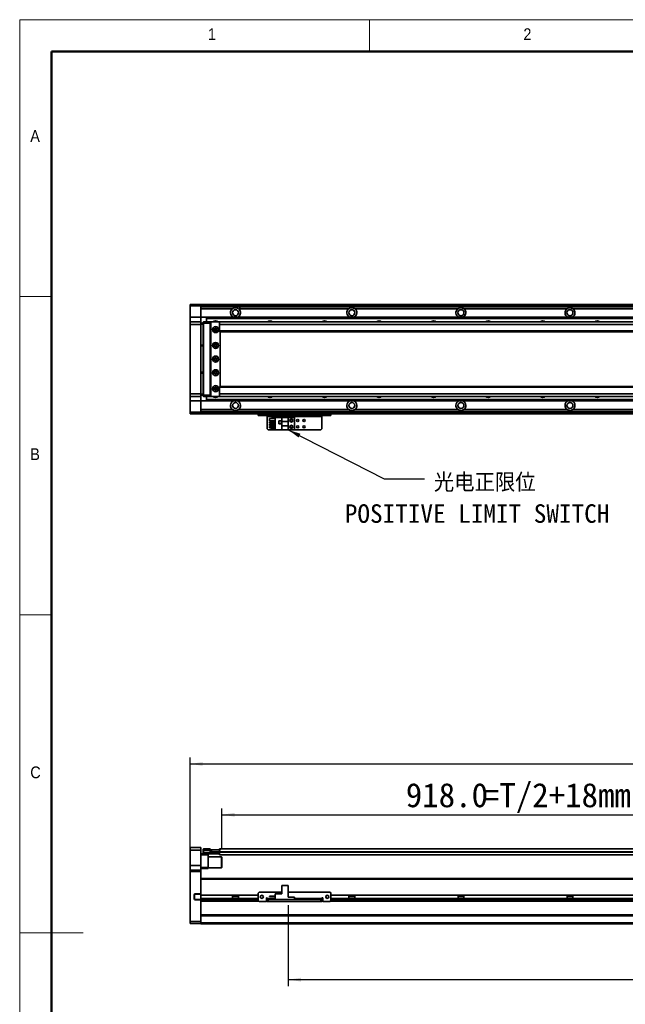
# Model space of a CAD drawing. Header units: millimetres. Extents: x 35 to 2905, y 35 to 2044.
# Tile 2 of 7: x 35 to 701, y 961 to 2044. Entities that reach past the tile are written whole.
import ezdxf

# ---------------------------------------------------------------- set-up
doc = ezdxf.new("R2010")
doc.units = ezdxf.units.MM
doc.header["$LTSCALE"] = 7
doc.layers.add('黑色实线', color=7, linetype='Continuous')
doc.styles.add('SLDTEXTSTYLE1', font='Gothic.ttf', dxfattribs={"width": 0.913})
doc.styles.add('SLDTEXTSTYLE8', font='txt')
doc.styles.add('SLDTEXTSTYLE9', font='txt', dxfattribs={"bigfont": 'bigfont'})
doc.dimstyles.new('SLDDIMSTYLE2', dxfattribs={"dimtxt": 0.18, "dimasz": 14, "dimexe": 0, "dimexo": 0.0625, "dimgap": 0, "dimtad": 0, "dimtih": 1, "dimtoh": 1, "dimdec": 0, "dimrnd": 1e-09, "dimzin": 0, "dimdsep": 46, "dimtxsty": 'Standard', "dimsah": 1, "dimcen": 0.09, "dimadec": 0, "dimazin": 0, "dimtfac": 14, "dimtdec": 0, "dimtofl": 0, "dimtmove": 0, "dimatfit": 3, "dimfxl": 0, "dimfrac": 2, "dimtolj": 1, "dimtzin": 0, "dimarcsym": 0})
doc.dimstyles.new('SLDDIMSTYLE6', dxfattribs={"dimtxt": 26.6, "dimasz": 14, "dimexe": 0, "dimexo": 0.0625, "dimgap": 6.65, "dimtad": 2, "dimdec": 1, "dimrnd": 1e-09, "dimzin": 4, "dimdsep": 46, "dimtxsty": 'SLDTEXTSTYLE8', "dimsah": 1, "dimcen": 0.09, "dimadec": 0, "dimazin": 1, "dimtfac": 1, "dimtdec": 1, "dimtofl": 0, "dimtmove": 0, "dimatfit": 3, "dimfxl": 0, "dimfrac": 2, "dimtolj": 1, "dimtzin": 12, "dimarcsym": 0})

# ---------------------------------------------------------------- blocks, each defined once
blk = doc.blocks.new('SW_NOTE_7')
at = {"layer": '黑色实线', "color": 0, "attachment_point": 2}
for s, insert, char_height, style in [('光电正限位', (66.1, 6.1), 20.37, 'SLDTEXTSTYLE9'), ('POSITIVE LIMIT SWITCH', (57.7, -28), 20.373, 'SLDTEXTSTYLE8')]:
    blk.add_mtext(s, dxfattribs=dict(at, insert=insert, char_height=char_height, style=style))
blk = doc.blocks.new('_D_13')
at = {"layer": '黑色实线'}
for p, q in [((222.4, 1115.8), (222.4, 1232.3)), ((222.4, 1225.3), (2258.4, 1225.3)), ((2258.4, 1115.8), (2258.4, 1232.3))]:
    blk.add_line(p, q, dxfattribs=at)
for points in [[(222.4, 1225.3), (236.4, 1223.2), (236.4, 1227.4)], [(2258.4, 1225.3), (2244.4, 1227.4), (2244.4, 1223.2)]]:
    blk.add_solid(points, dxfattribs=at)
at = {"layer": '黑色实线', "insert": (1186.1, 1260.2), "char_height": 26.6, "attachment_point": 1, "style": 'SLDTEXTSTYLE8'}
blk.add_mtext('2036.0', dxfattribs=at)
blk = doc.blocks.new('_D_14')
at = {"layer": '黑色实线'}
for p, q in [((257.4, 1131.5), (257.4, 1176.4)), ((1175.4, 1138.3), (1175.4, 1176.4)), ((257.4, 1169.4), (1175.4, 1169.4))]:
    blk.add_line(p, q, dxfattribs=at)
for points in [[(257.4, 1169.4), (271.4, 1167.3), (271.4, 1171.5)], [(1175.4, 1169.4), (1161.4, 1171.5), (1161.4, 1167.3)]]:
    blk.add_solid(points, dxfattribs=at)
at = {"layer": '黑色实线', "char_height": 26.6, "attachment_point": 1, "style": 'SLDTEXTSTYLE8'}
for s, insert in [('918.0', (459.8, 1204.3)), ('=T/2+18mm', (544.6, 1204.3))]:
    blk.add_mtext(s, dxfattribs=dict(at, insert=insert))
blk = doc.blocks.new('_D_17')
at = {"layer": '黑色实线'}
for p, q in [((1230.4, 1077.6), (1230.4, 981)), ((330.4, 1069.8), (330.4, 981)), ((330.4, 988), (1230.4, 988))]:
    blk.add_line(p, q, dxfattribs=at)
for points in [[(330.4, 988), (344.4, 985.9), (344.4, 990.1)], [(1230.4, 988), (1216.4, 990.1), (1216.4, 985.9)]]:
    blk.add_solid(points, dxfattribs=at)
at = {"layer": '黑色实线', "insert": (715.2, 1022.9), "char_height": 26.6, "attachment_point": 1, "style": 'SLDTEXTSTYLE8'}
blk.add_mtext('900.0', dxfattribs=at)

msp = doc.modelspace()

# ---------------------------------------------------------------- linework, layer by layer
at = {"color": 7, "linetype": 'Continuous', "lineweight": 18}
for p, q in [((2905, 2044), (35, 2044)), ((35, 2044), (35, 35)), ((420, 2009), (420, 2044)), ((70, 2009), (2870, 2009)), ((70, 2009), (70, 70)), ((70, 1739.5), (35, 1739.5)), ((35, 1389.5), (70, 1389.5)), ((35, 1039.5), (105, 1039.5))]:
    msp.add_line(p, q, dxfattribs=at)
at = {"color": 7, "linetype": 'Continuous', "lineweight": 50}
for p, q in [((2870, 2009), (70, 2009)), ((70, 2009), (70, 70))]:
    msp.add_line(p, q, dxfattribs=at)
at = {"color": 7, "linetype": 'Continuous', "lineweight": 35}
for p, q in [((222.4389598, 1730.3141678), (222.73895, 1730.6141692)), ((222.4389598, 1729.1141698), (222.4389598, 1730.3141678)), ((222.4389598, 1729.1141698), (222.73895, 1729.1141698)), ((222.4389598, 1716.6141669), (222.4389598, 1729.1141698)), ((222.73895, 1730.6141692), (222.73895, 1729.1141698)), ((222.73895, 1730.6141692), (234.1389493, 1730.6141692)), ((234.1389493, 1729.1141698), (222.73895, 1729.1141698)), ((222.73895, 1729.1141698), (222.73895, 1716.6141669)), ((234.1389493, 1729.1141698), (234.1389493, 1730.6141692)), ((234.1389493, 1730.6141692), (234.4389544, 1730.3141678)), ((234.1389493, 1729.1141698), (234.4389544, 1729.1141698)), ((234.1389493, 1716.6141669), (234.1389493, 1729.1141698)), ((1200.9389982, 1730.6141692), (234.4389544, 1730.6141692)), ((234.4389544, 1730.6141692), (234.4389544, 1730.3141678)), ((234.4389544, 1730.3141678), (234.4389544, 1729.1141698)), ((1200.9389982, 1730.1141681), (234.4389544, 1730.1141681)), ((234.4389544, 1729.1141698), (234.4389544, 1716.6141669)), ((1200.9389982, 1728.1090306), (234.4389544, 1728.1090306)), ((269.2693756, 1726.1090303), (234.4389544, 1726.1090303)), ((397.2693668, 1726.1090303), (277.0683453, 1726.1090303)), ((277.0683453, 1724.5838108), (277.0683453, 1726.1090303)), ((290.4389486, 1730.4141695), (1200.9389982, 1730.4141695)), ((290.4389486, 1730.4141695), (290.4389486, 1730.2141698)), ((290.4389486, 1730.2141698), (1200.9389982, 1730.2141698)), ((290.4389486, 1730.1141681), (290.4389486, 1730.2141698)), ((517.2693715, 1726.1090303), (403.6085293, 1726.1090303)), ((637.2693763, 1726.1090303), (523.6085043, 1726.1090303)), ((757.2693811, 1726.1090303), (643.6085091, 1726.1090303)), ((222.4389598, 1716.6141669), (222.73895, 1716.6141669)), ((222.4389598, 1711.3141666), (222.4389598, 1716.6141669)), ((222.73895, 1711.6141679), (222.4389598, 1711.3141666)), ((222.73895, 1716.6141669), (222.73895, 1711.6141679)), ((234.1389493, 1716.6141669), (222.73895, 1716.6141669)), ((222.73895, 1711.6141679), (222.73895, 1708.6141693)), ((222.73895, 1711.6141679), (234.1389493, 1711.6141679)), ((234.1389493, 1711.6141679), (234.1389493, 1716.6141669)), ((234.1389493, 1716.6141669), (234.4389544, 1716.6141669)), ((234.1389493, 1708.6141693), (234.1389493, 1711.6141679)), ((234.1389493, 1711.6141679), (234.4389544, 1711.3141666)), ((234.4389544, 1716.6141669), (234.4389544, 1711.3141666)), ((240.4389665, 1716.6090297), (234.4389544, 1716.6090297)), ((236.938952, 1711.3141666), (237.2389422, 1711.6141679)), ((237.2389422, 1711.6141679), (237.2389422, 1710.1141686)), ((237.2389422, 1711.6141679), (244.4389448, 1711.6141679)), ((240.4389665, 1716.6090297), (1175.4389391, 1716.6090297)), ((240.4389665, 1716.6090297), (240.4389665, 1716.3160095)), ((240.4389665, 1716.3160095), (1175.4389391, 1716.3160095)), ((240.4389665, 1716.3160095), (240.4389665, 1715.4171491)), ((240.4389665, 1715.4171491), (240.4389665, 1715.124129)), ((240.4389665, 1715.4171491), (1175.4389391, 1715.4171491)), ((240.4389665, 1715.124129), (240.4389665, 1711.6141679)), ((240.4389665, 1715.124129), (1175.4389391, 1715.124129)), ((244.4389448, 1711.6141679), (244.4389448, 1710.1141686)), ((244.4389448, 1711.6141679), (245.9389553, 1711.6141679)), ((245.9389553, 1711.6141679), (245.4389618, 1711.1141669)), ((254.9389587, 1711.6141679), (245.9389553, 1711.6141679)), ((255.4389522, 1711.1141669), (254.9389587, 1711.6141679)), ((2225.9388552, 1711.6141679), (254.9389587, 1711.6141679)), ((222.4389598, 1708.6141693), (222.4389598, 1711.3141666)), ((222.4389598, 1632.614168), (222.4389598, 1708.6141693)), ((222.73895, 1708.6141693), (222.4389598, 1708.6141693)), ((222.73895, 1708.6141693), (222.73895, 1632.614168)), ((234.1389493, 1708.6141693), (222.73895, 1708.6141693)), ((234.1389493, 1632.614168), (234.1389493, 1708.6141693)), ((234.1389493, 1708.6141693), (234.4389544, 1708.6141693)), ((234.4389544, 1711.3141666), (234.4389544, 1708.6141693)), ((234.4389544, 1710.1141686), (236.938952, 1710.1141686)), ((236.938952, 1709.1141666), (234.4389544, 1709.1141666)), ((234.4389544, 1708.6141693), (234.4389544, 1632.614168)), ((236.938952, 1710.1141686), (236.938952, 1711.3141666)), ((236.938952, 1631.1141687), (236.938952, 1710.1141686)), ((236.938952, 1710.1141686), (237.2389422, 1710.1141686)), ((244.4389448, 1710.1141686), (237.2389422, 1710.1141686)), ((237.2389422, 1710.1141686), (237.2389422, 1631.1141687)), ((245.6389651, 1711.3141666), (244.4389448, 1711.3141666)), ((244.4389448, 1710.1141686), (244.4389448, 1631.1141687)), ((244.9389682, 1709.6141676), (244.9389682, 1631.6141697)), ((245.4389618, 1709.6141676), (244.9389682, 1709.6141676)), ((245.4389618, 1711.1141669), (245.4389618, 1630.1141667)), ((251.5845881, 1703.6141685), (249.2932961, 1703.6141685)), ((254.9389587, 1710.9758431), (254.9389587, 1708.6141656)), ((2225.9388552, 1708.6141656), (254.9389587, 1708.6141656)), ((254.9389587, 1708.6141656), (254.9389587, 1701.6141644)), ((2225.9388552, 1701.6141644), (254.9389587, 1701.6141644)), ((254.9389587, 1701.6141644), (254.9389587, 1700.6141642)), ((254.9389587, 1700.6141642), (2225.9388552, 1700.6141642)), ((255.4389522, 1710.9758431), (255.4389522, 1711.1141669)), ((255.4389522, 1640.6141693), (255.4389522, 1700.6141642)), ((234.4389544, 1686.1141684), (236.938952, 1686.1141684)), ((236.938952, 1685.1141682), (234.4389544, 1685.1141682)), ((234.4389544, 1656.1141672), (236.938952, 1656.1141672)), ((236.938952, 1655.1141689), (234.4389544, 1655.1141689)), ((249.2932961, 1637.614167), (251.5845881, 1637.614167)), ((2225.9388552, 1640.6141693), (254.9389587, 1640.6141693)), ((254.9389587, 1640.6141693), (254.9389587, 1639.614171)), ((2225.9388552, 1639.614171), (254.9389587, 1639.614171)), ((254.9389587, 1639.614171), (254.9389587, 1632.6141717)), ((222.73895, 1632.614168), (222.4389598, 1632.614168)), ((222.4389598, 1629.914167), (222.4389598, 1632.614168)), ((222.73895, 1629.6141694), (222.4389598, 1629.914167)), ((222.4389598, 1624.6141667), (222.4389598, 1629.914167)), ((222.73895, 1632.614168), (234.1389493, 1632.614168)), ((222.73895, 1632.614168), (222.73895, 1629.6141694)), ((234.1389493, 1629.6141694), (222.73895, 1629.6141694)), ((222.73895, 1629.6141694), (222.73895, 1624.6141667)), ((234.1389493, 1632.614168), (234.4389544, 1632.614168)), ((234.1389493, 1629.6141694), (234.1389493, 1632.614168)), ((234.1389493, 1629.6141694), (234.4389544, 1629.914167)), ((234.1389493, 1624.6141667), (234.1389493, 1629.6141694)), ((234.4389544, 1632.614168), (234.4389544, 1629.914167)), ((234.4389544, 1632.114167), (236.938952, 1632.114167)), ((236.938952, 1631.1141687), (234.4389544, 1631.1141687)), ((234.4389544, 1629.914167), (234.4389544, 1624.6141667)), ((236.938952, 1631.1141687), (237.2389422, 1631.1141687)), ((236.938952, 1629.914167), (236.938952, 1631.1141687)), ((236.938952, 1629.914167), (237.2389422, 1629.6141694)), ((237.2389422, 1631.1141687), (244.4389448, 1631.1141687)), ((237.2389422, 1631.1141687), (237.2389422, 1629.6141694)), ((244.4389448, 1629.6141694), (237.2389422, 1629.6141694)), ((240.4389665, 1629.6141694), (240.4389665, 1626.1042046)), ((240.4389665, 1626.1042046), (1175.4389391, 1626.1042046)), ((240.4389665, 1626.1042046), (240.4389665, 1625.8111881)), ((240.4389665, 1625.8111881), (1175.4389391, 1625.8111881)), ((240.4389665, 1625.8111881), (240.4389665, 1624.912324)), ((240.4389665, 1624.912324), (1175.4389391, 1624.912324)), ((240.4389665, 1624.912324), (240.4389665, 1624.6193076)), ((244.4389448, 1631.1141687), (244.4389448, 1629.6141694)), ((244.4389448, 1629.914167), (245.6389651, 1629.914167)), ((245.9389553, 1629.6141694), (244.4389448, 1629.6141694)), ((244.9389682, 1631.6141697), (245.4389618, 1631.6141697)), ((245.4389618, 1630.1141667), (245.9389553, 1629.6141694)), ((245.9389553, 1629.6141694), (254.9389587, 1629.6141694)), ((2225.9388552, 1632.6141717), (254.9389587, 1632.6141717)), ((254.9389587, 1632.6141717), (254.9389587, 1630.2524941)), ((254.9389587, 1629.6141694), (255.4389522, 1630.1141667)), ((2225.9388552, 1629.6141694), (254.9389587, 1629.6141694)), ((255.4389522, 1630.1141667), (255.4389522, 1630.2524941)), ((222.73895, 1624.6141667), (222.4389598, 1624.6141667)), ((222.4389598, 1612.1141674), (222.4389598, 1624.6141667)), ((234.1389493, 1624.6141667), (222.73895, 1624.6141667)), ((222.73895, 1624.6141667), (222.73895, 1612.1141674)), ((234.4389544, 1624.6141667), (234.1389493, 1624.6141667)), ((234.1389493, 1612.1141674), (234.1389493, 1624.6141667)), ((240.4389665, 1624.6193076), (234.4389544, 1624.6193076)), ((234.4389544, 1624.6141667), (234.4389544, 1612.1141674)), ((269.2693756, 1615.119307), (234.4389544, 1615.119307)), ((240.4389665, 1624.6193076), (1175.4389391, 1624.6193076)), ((397.2693668, 1615.119307), (275.6085382, 1615.119307)), ((517.2693715, 1615.119307), (403.6085293, 1615.119307)), ((637.2693763, 1615.119307), (523.6085043, 1615.119307)), ((757.2693811, 1615.119307), (643.6085091, 1615.119307)), ((222.73895, 1612.1141674), (222.4389598, 1612.1141674)), ((222.4389598, 1610.9141657), (222.4389598, 1612.1141674)), ((222.73895, 1610.6141681), (222.4389598, 1610.9141657)), ((222.73895, 1612.1141674), (234.1389493, 1612.1141674)), ((222.73895, 1612.1141674), (222.73895, 1610.6141681)), ((234.1389493, 1610.6141681), (222.73895, 1610.6141681)), ((234.4389544, 1612.1141674), (234.1389493, 1612.1141674)), ((234.1389493, 1610.6141681), (234.1389493, 1612.1141674)), ((234.4389544, 1610.9141657), (234.1389493, 1610.6141681)), ((1230.4390059, 1613.1193066), (234.4389544, 1613.1193066)), ((234.4389544, 1612.1141674), (234.4389544, 1610.9141657)), ((234.4389544, 1610.9141657), (234.4389544, 1610.6141681)), ((1230.4390059, 1610.6141681), (234.4389544, 1610.6141681)), ((297.4389479, 1608.6141715), (297.4389479, 1610.6141681)), ((298.4389649, 1608.6141715), (297.4389479, 1608.6141715)), ((298.4389649, 1610.6141681), (298.4389649, 1608.6141715)), ((376.4389441, 1608.6141715), (298.4389649, 1608.6141715)), ((307.4389682, 1608.6141715), (307.4389682, 1607.6141695)), ((307.4389682, 1607.6141695), (367.4389408, 1607.6141695)), ((307.4389682, 1593.8141669), (307.4389682, 1607.6141695)), ((309.7389624, 1602.6741663), (309.7389624, 1605.1741714)), ((309.7389624, 1605.1741714), (315.9389482, 1605.1741714)), ((312.1389434, 1606.1141664), (315.9389482, 1606.1141664)), ((312.1389434, 1605.1741714), (312.1389434, 1606.1141664)), ((315.9389482, 1592.8141648), (315.9389482, 1606.4141715)), ((315.9389482, 1606.4141715), (323.4889493, 1606.4141715)), ((323.4889493, 1606.4141715), (323.4889493, 1602.1141658)), ((330.4389403, 1606.4141715), (323.4889493, 1606.4141715)), ((330.4389403, 1602.1141658), (330.4389403, 1606.4141715)), ((337.4389396, 1606.4141715), (330.4389403, 1606.4141715)), ((337.4389396, 1606.4141715), (337.4389396, 1592.8141648)), ((367.4389408, 1607.6141695), (367.4389408, 1608.6141715)), ((367.4389408, 1607.6141695), (367.4389408, 1593.8141669)), ((376.4389441, 1608.6141715), (376.4389441, 1610.6141681)), ((377.438961, 1608.6141715), (376.4389441, 1608.6141715)), ((377.438961, 1610.6141681), (377.438961, 1608.6141715)), ((307.4389682, 1593.8141669), (308.4389553, 1592.8141648)), ((315.9389482, 1592.8141648), (308.4389553, 1592.8141648)), ((309.7389624, 1602.6741663), (315.9389482, 1602.6741663)), ((309.7389624, 1600.1341665), (309.7389624, 1601.6341696)), ((309.7389624, 1601.6341696), (315.9389482, 1601.6341696)), ((309.7389624, 1600.1341665), (315.9389482, 1600.1341665)), ((309.7389624, 1597.5941668), (309.7389624, 1599.0941698)), ((309.7389624, 1599.0941698), (315.9389482, 1599.0941698)), ((309.7389624, 1597.5941668), (315.9389482, 1597.5941668)), ((309.7389624, 1596.55417), (315.9389482, 1596.55417)), ((309.7389624, 1595.054167), (309.7389624, 1596.55417)), ((309.7389624, 1595.054167), (315.9389482, 1595.054167)), ((312.1389434, 1601.6341696), (312.1389434, 1602.6741663)), ((312.1389434, 1599.0941698), (312.1389434, 1600.1341665)), ((312.1389434, 1596.55417), (312.1389434, 1597.5941668)), ((312.1389434, 1593.1141699), (312.1389434, 1595.054167)), ((312.1389434, 1593.1141699), (315.9389482, 1593.1141699)), ((315.9389482, 1592.8141648), (323.4889493, 1592.8141648)), ((323.2389674, 1602.7141685), (320.0389431, 1602.7141685)), ((320.0389431, 1602.7141685), (320.0389431, 1599.5141665)), ((320.0389431, 1599.5141665), (323.2389674, 1599.5141665)), ((323.1389508, 1602.6141668), (320.1389597, 1602.6141668)), ((320.1389597, 1602.6141668), (320.1389597, 1599.6141682)), ((320.1389597, 1599.6141682), (323.1389508, 1599.6141682)), ((323.1389508, 1599.6141682), (323.1389508, 1602.6141668)), ((323.2389674, 1599.5141665), (323.2389674, 1602.7141685)), ((330.4389403, 1602.1141658), (323.4889493, 1602.1141658)), ((323.4889493, 1597.1141706), (323.4889493, 1602.1141658)), ((323.4889493, 1597.1141706), (330.4389403, 1597.1141706)), ((323.4889493, 1597.1141706), (323.4889493, 1592.8141648)), ((323.4889493, 1592.8141648), (330.4389403, 1592.8141648)), ((330.4389403, 1602.1141658), (330.4389403, 1597.1141706)), ((330.4389403, 1592.8141648), (330.4389403, 1597.1141706)), ((337.4389396, 1592.8141648), (330.4389403, 1592.8141648)), ((366.4389537, 1592.8141648), (337.4389396, 1592.8141648)), ((366.4389537, 1592.8141648), (367.4389408, 1593.8141669)), ((222.73895, 1133.442451), (222.4389598, 1133.1424459)), ((222.4389598, 1130.4424449), (222.4389598, 1133.1424459)), ((222.73895, 1130.4424449), (222.4389598, 1130.4424449)), ((222.4389598, 1113.4424477), (222.4389598, 1130.4424449)), ((222.73895, 1133.442451), (222.73895, 1130.4424449)), ((222.73895, 1133.442451), (234.1389493, 1133.442451)), ((234.1389493, 1130.4424449), (222.73895, 1130.4424449)), ((222.73895, 1130.4424449), (222.73895, 1113.4424477)), ((234.1389493, 1130.4424449), (234.1389493, 1133.442451)), ((234.1389493, 1133.442451), (234.4389544, 1133.1424459)), ((234.1389493, 1113.4424477), (234.1389493, 1130.4424449)), ((234.1389493, 1130.4424449), (234.4389544, 1130.4424449)), ((234.4389544, 1133.1424459), (234.4389544, 1130.4424449)), ((234.4389544, 1130.4424449), (234.4389544, 1113.4424477)), ((234.4389544, 1126.4424442), (237.2389422, 1126.4424442)), ((236.938952, 1131.6424503), (237.2389422, 1131.9424479)), ((236.938952, 1130.4424449), (236.938952, 1131.6424503)), ((236.938952, 1130.4424449), (237.2389422, 1130.4424449)), ((236.938952, 1127.9424473), (236.938952, 1130.4424449)), ((236.938952, 1126.7424493), (236.938952, 1127.9424473)), ((237.2389422, 1127.9424473), (236.938952, 1127.9424473)), ((237.2389422, 1126.4424442), (236.938952, 1126.7424493)), ((237.2389422, 1131.9424479), (237.2389422, 1130.4424449)), ((237.2389422, 1131.9424479), (244.4389448, 1131.9424479)), ((244.4389448, 1130.4424449), (237.2389422, 1130.4424449)), ((237.2389422, 1130.4424449), (237.2389422, 1127.9424473)), ((237.2389422, 1127.9424473), (254.6389685, 1127.9424473)), ((237.2389422, 1127.9424473), (237.2389422, 1126.4424442)), ((254.6389685, 1126.4424442), (237.2389422, 1126.4424442)), ((242.4389408, 1126.4424442), (242.4389408, 1125.4424497)), ((244.4389448, 1131.9424479), (244.4389448, 1130.4424449)), ((244.4389448, 1128.1424507), (244.4389448, 1130.4424449)), ((244.4389448, 1128.4424483), (254.6389685, 1128.4424483)), ((254.6389685, 1128.1424507), (244.4389448, 1128.1424507)), ((244.9389682, 1128.4424483), (244.9389682, 1128.6424442)), ((244.9389682, 1128.6424442), (245.4389618, 1128.6424442)), ((245.4389618, 1128.6424442), (245.4389618, 1130.6424483)), ((245.4389618, 1130.6424483), (245.9389553, 1130.6424483)), ((245.9389553, 1128.6424442), (245.4389618, 1128.6424442)), ((245.9389553, 1130.6424483), (245.9389553, 1128.6424442)), ((245.9389553, 1130.6424483), (254.9389587, 1130.6424483)), ((245.9389553, 1128.6424442), (254.9389587, 1128.6424442)), ((254.6389685, 1128.4424483), (254.6389685, 1128.1424507)), ((254.6389685, 1128.4424483), (254.9389587, 1128.1424507)), ((254.6389685, 1128.4424483), (254.9389587, 1128.4424483)), ((254.6389685, 1127.9424473), (254.6389685, 1128.1424507)), ((254.6389685, 1128.1424507), (254.9389587, 1128.1424507)), ((254.6389685, 1126.4424442), (254.6389685, 1127.9424473)), ((254.6389685, 1127.9424473), (254.9389587, 1127.9424473)), ((254.6389685, 1126.4424442), (254.9389587, 1126.7424493)), ((2225.9388552, 1131.7924454), (254.9389587, 1131.7924454)), ((254.9389587, 1131.7924454), (254.9389587, 1130.6424483)), ((254.9389587, 1128.6424442), (254.9389587, 1130.6424483)), ((254.9389587, 1130.6424483), (255.4389522, 1130.6424483)), ((254.9389587, 1128.7924468), (254.9389587, 1128.2924457)), ((254.9389587, 1128.2924457), (254.9389587, 1125.2924471)), ((255.4389522, 1130.6424483), (255.4389522, 1130.4507597)), ((242.4389408, 1125.4424497), (234.4389544, 1125.4424497)), ((242.4389408, 1125.4424497), (242.4389408, 1111.4424474)), ((257.1389661, 1122.9424483), (242.4389408, 1122.9424483)), ((1175.4389391, 1125.2924471), (254.9389587, 1125.2924471)), ((257.4389563, 1122.642447), (257.1389661, 1122.9424483)), ((257.1389661, 1110.9424463), (257.1389661, 1122.9424483)), ((257.4389563, 1122.642447), (257.4389563, 1111.2424477)), ((222.73895, 1113.4424477), (222.4389598, 1113.4424477)), ((222.4389598, 1108.1424474), (222.4389598, 1113.4424477)), ((222.73895, 1108.4424487), (222.4389598, 1108.1424474)), ((222.4389598, 1106.9424494), (222.4389598, 1108.1424474)), ((222.73895, 1106.9424494), (222.4389598, 1106.9424494)), ((222.4389598, 1052.0667124), (222.4389598, 1106.9424494)), ((222.73895, 1113.4424477), (222.73895, 1108.4424487)), ((234.1389493, 1113.4424477), (222.73895, 1113.4424477)), ((222.73895, 1108.4424487), (222.73895, 1106.9424494)), ((222.73895, 1108.4424487), (234.1389493, 1108.4424487)), ((234.1389493, 1106.9424494), (222.73895, 1106.9424494)), ((222.73895, 1106.9424494), (222.73895, 1051.9424479)), ((234.1389493, 1108.4424487), (234.1389493, 1113.4424477)), ((234.4389544, 1113.4424477), (234.1389493, 1113.4424477)), ((234.1389493, 1106.9424494), (234.1389493, 1108.4424487)), ((234.4389544, 1108.1424474), (234.1389493, 1108.4424487)), ((234.4389544, 1106.9424494), (234.1389493, 1106.9424494)), ((234.1389493, 1082.2924475), (234.1389493, 1106.9424494)), ((234.4389544, 1113.4424477), (234.4389544, 1108.1424474)), ((234.4389544, 1111.4424474), (242.4389408, 1111.4424474)), ((242.4389408, 1110.4424491), (234.4389544, 1110.4424491)), ((234.4389544, 1108.1424474), (234.4389544, 1106.9424494)), ((234.4389544, 1106.9424494), (234.4389544, 1099.0965969)), ((242.4389408, 1111.4424474), (242.4389408, 1110.4424491)), ((242.4389408, 1110.9424463), (257.1389661, 1110.9424463)), ((257.1389661, 1110.9424463), (257.4389563, 1111.2424477)), ((1230.4390059, 1099.3824533), (234.4389544, 1099.3824533)), ((234.4389544, 1099.0965969), (234.4389544, 1098.3824513)), ((234.4389544, 1080.8393403), (234.4389544, 1098.3824513)), ((240.4389665, 1099.4424491), (1180.5888996, 1099.4424491)), ((240.4389665, 1099.4424491), (240.4389665, 1099.3824533)), ((298.4389649, 1084.1393403), (297.4389479, 1083.1393401)), ((297.4389479, 1083.1393401), (297.4389479, 1075.1393407)), ((323.4889493, 1084.1393403), (298.4389649, 1084.1393403)), ((323.4889493, 1091.6393406), (323.4889493, 1082.3393415)), ((323.4889493, 1091.6393406), (330.4389403, 1091.6393406)), ((330.4389403, 1091.6393406), (330.4389403, 1078.7393401)), ((376.4389441, 1084.1393403), (330.4389403, 1084.1393403)), ((377.438961, 1083.1393401), (376.4389441, 1084.1393403)), ((377.438961, 1075.1393407), (377.438961, 1083.1393401)), ((227.13895, 1081.492447), (227.4389551, 1081.492447)), ((227.13895, 1081.492447), (227.13895, 1076.7924475)), ((227.13895, 1076.7924475), (227.4389551, 1076.7924475)), ((227.4389551, 1076.7924475), (227.4389551, 1081.492447)), ((227.9389486, 1082.2924475), (227.9389486, 1081.992448)), ((234.1389493, 1082.2924475), (227.9389486, 1082.2924475)), ((227.9389486, 1081.992448), (234.0146885, 1081.992448)), ((227.9389486, 1075.992448), (227.9389486, 1076.2924475)), ((234.0146885, 1076.2924475), (227.9389486, 1076.2924475)), ((227.9389486, 1075.992448), (234.1389493, 1075.992448)), ((234.1389493, 1082.2924475), (234.0146885, 1081.992448)), ((234.0146885, 1081.992448), (234.1389493, 1081.992448)), ((234.0146885, 1076.2924475), (234.1389493, 1075.992448)), ((234.1389493, 1076.2924475), (234.0146885, 1076.2924475)), ((234.4389544, 1082.2924475), (234.1389493, 1082.2924475)), ((234.1389493, 1081.992448), (234.4389544, 1082.2924475)), ((234.1389493, 1081.992448), (234.1389493, 1076.2924475)), ((234.1389493, 1076.2924475), (234.4389544, 1075.992448)), ((234.1389493, 1075.992448), (234.4389544, 1075.992448)), ((234.1389493, 1051.9424479), (234.1389493, 1075.992448)), ((297.4389479, 1080.8393403), (234.4389544, 1080.8393403)), ((234.4389544, 1077.4393405), (234.4389544, 1080.8393403)), ((297.4389479, 1077.4393405), (234.4389544, 1077.4393405)), ((234.4389544, 1075.3824475), (234.4389544, 1077.4393405)), ((234.4389544, 1075.3824475), (234.4389544, 1074.6683047)), ((234.4389544, 1074.6683047), (234.4389544, 1059.0965908)), ((298.1958375, 1074.3824483), (234.4389544, 1074.3824483)), ((269.2693756, 1080.8393403), (269.2693756, 1077.4393405)), ((275.6085382, 1079.439799), (269.2693756, 1079.439799)), ((275.6085382, 1077.4393405), (275.6085382, 1080.8393403)), ((297.4389479, 1075.1393407), (298.4389649, 1074.1393405)), ((298.4389649, 1074.1393405), (306.4389513, 1074.1393405)), ((307.4389682, 1078.1393412), (306.4389513, 1078.1393412)), ((306.4389513, 1078.1393412), (306.4389513, 1074.1393405)), ((307.4389682, 1077.4393405), (306.4389513, 1077.4393405)), ((307.4389682, 1074.3824483), (306.4389513, 1074.3824483)), ((307.4389682, 1077.139341), (307.4389682, 1078.1393412)), ((307.4389682, 1077.139341), (307.4389682, 1076.1393408)), ((307.4389682, 1074.1393405), (307.4389682, 1076.1393408)), ((307.4389682, 1076.1393408), (308.4389553, 1076.1393408)), ((308.4389553, 1074.1393405), (307.4389682, 1074.1393405)), ((308.4389553, 1076.1393408), (308.4389553, 1074.1393405)), ((366.4389537, 1076.1393408), (308.4389553, 1076.1393408)), ((366.4389537, 1074.1393405), (308.4389553, 1074.1393405)), ((309.7389624, 1079.38934), (309.7389624, 1079.6893413)), ((309.7389624, 1079.6893413), (315.9389482, 1079.6893413)), ((309.7389624, 1079.38934), (315.9389482, 1079.38934)), ((312.1389434, 1076.7393407), (312.1389434, 1077.4393405)), ((312.1389434, 1077.4393405), (315.9389482, 1077.4393405)), ((312.1389434, 1076.7393407), (315.9389482, 1076.7393407)), ((315.9389482, 1076.1393408), (315.9389482, 1082.3393415)), ((315.9389482, 1082.3393415), (323.4889493, 1082.3393415)), ((315.9389482, 1076.1393408), (337.4389396, 1076.1393408)), ((337.4389396, 1078.7393401), (330.4389403, 1078.7393401)), ((337.4389396, 1076.1393408), (337.4389396, 1078.7393401)), ((366.4389537, 1074.1393405), (366.4389537, 1076.1393408)), ((366.4389537, 1076.1393408), (367.4389408, 1076.1393408)), ((367.4389408, 1074.1393405), (366.4389537, 1074.1393405)), ((368.4389577, 1078.1393412), (367.4389408, 1078.1393412)), ((367.4389408, 1078.1393412), (367.4389408, 1077.139341)), ((368.4389577, 1077.4393405), (367.4389408, 1077.4393405)), ((367.4389408, 1076.1393408), (367.4389408, 1077.139341)), ((367.4389408, 1076.1393408), (367.4389408, 1074.1393405)), ((368.4389577, 1074.3824483), (367.4389408, 1074.3824483)), ((368.4389577, 1074.1393405), (368.4389577, 1078.1393412)), ((368.4389577, 1074.1393405), (376.4389441, 1074.1393405)), ((376.4389441, 1074.1393405), (377.438961, 1075.1393407)), ((2104.1958914, 1074.3824483), (376.6820715, 1074.3824483)), ((2103.4389124, 1080.8393403), (377.438961, 1080.8393403)), ((2103.4389124, 1077.4393405), (377.438961, 1077.4393405)), ((397.2693668, 1080.8393403), (397.2693668, 1077.4393405)), ((403.6085293, 1079.439799), (397.2693668, 1079.439799)), ((403.6085293, 1077.4393405), (403.6085293, 1080.8393403)), ((517.2693715, 1080.8393403), (517.2693715, 1077.4393405)), ((523.6085043, 1079.439799), (517.2693715, 1079.439799)), ((523.6085043, 1077.4393405), (523.6085043, 1080.8393403)), ((637.2693763, 1080.8393403), (637.2693763, 1077.4393405)), ((643.6085091, 1079.439799), (637.2693763, 1079.439799)), ((643.6085091, 1077.4393405), (643.6085091, 1080.8393403)), ((222.4389598, 1050.2424479), (222.4389598, 1052.0667124)), ((222.4389598, 1052.0667124), (222.73895, 1051.9424479)), ((222.73895, 1051.9424479), (222.73895, 1049.9424475)), ((222.73895, 1051.9424479), (234.1389493, 1051.9424479)), ((234.4389544, 1052.0667124), (234.1389493, 1051.9424479)), ((234.1389493, 1049.9424475), (234.1389493, 1051.9424479)), ((2246.4390383, 1059.3824479), (234.4389544, 1059.3824479)), ((234.4389544, 1059.0965908), (234.4389544, 1058.3824478)), ((2246.4390383, 1058.3824478), (234.4389544, 1058.3824478)), ((234.4389544, 1050.4424476), (234.4389544, 1058.3824478)), ((222.4389598, 1050.2424479), (222.73895, 1049.9424475)), ((234.1389493, 1049.9424475), (222.73895, 1049.9424475)), ((234.4389544, 1050.2424479), (234.1389493, 1049.9424475)), ((2246.4390383, 1050.4424476), (234.4389544, 1050.4424476)), ((234.4389544, 1049.4424474), (234.4389544, 1050.4424476)), ((2246.4390383, 1049.4424474), (234.4389544, 1049.4424474))]:
    msp.add_line(p, q, dxfattribs=at)
at = {"color": 8, "linetype": 'Continuous', "lineweight": 35}
for p, q in [((1200.9389982, 1729.6141671), (234.4389544, 1729.6141671)), ((1230.4390059, 1611.6141664), (234.4389544, 1611.6141664)), ((1175.4389391, 1128.7924468), (254.9389587, 1128.7924468)), ((1175.4389391, 1128.2924457), (254.9389587, 1128.2924457)), ((1230.4390059, 1098.3824513), (234.4389544, 1098.3824513)), ((297.4389479, 1075.3824475), (234.4389544, 1075.3824475)), ((307.4389682, 1075.3824475), (306.4389513, 1075.3824475)), ((312.1389434, 1077.139341), (307.4389682, 1077.139341)), ((367.4389408, 1077.139341), (337.4389396, 1077.139341)), ((368.4389577, 1075.3824475), (367.4389408, 1075.3824475)), ((2103.4389124, 1075.3824475), (377.438961, 1075.3824475))]:
    msp.add_line(p, q, dxfattribs=at)
at = {"color": 7, "linetype": 'Continuous', "lineweight": 35}
for centre, radius in [((272.4389544, 1721.6141681), 3.3), ((400.4389544, 1721.6141681), 3.3), ((520.4389544, 1721.6141681), 3.3), ((640.4389544, 1721.6141681), 3.3), ((250.4389544, 1703.1141681), 3.36), ((250.4389544, 1703.1141681), 1.7), ((250.4389544, 1703.1141681), 1.6), ((250.4389544, 1703.1141681), 1.25), ((250.4389544, 1685.6141681), 3.36), ((250.4389544, 1685.6141681), 1.7), ((250.4389544, 1685.6141681), 1.6), ((250.4389544, 1685.6141681), 1.25), ((250.4389544, 1670.6141681), 3.36), ((250.4389544, 1670.6141681), 1.7), ((250.4389544, 1670.6141681), 1.6), ((250.4389544, 1670.6141681), 1.25), ((250.4389544, 1655.6141681), 3.36), ((250.4389544, 1655.6141681), 1.7), ((250.4389544, 1655.6141681), 1.6), ((250.4389544, 1655.6141681), 1.25), ((250.4389544, 1638.1141681), 3.36), ((250.4389544, 1638.1141681), 1.7), ((250.4389544, 1638.1141681), 1.6), ((250.4389544, 1638.1141681), 1.25), ((272.4389544, 1619.6141681), 3.3), ((400.4389544, 1619.6141681), 3.3), ((520.4389544, 1619.6141681), 3.3), ((640.4389544, 1619.6141681), 3.3), ((333.9389544, 1603.1141681), 1.75), ((333.9389544, 1603.1141681), 1.25), ((340.9389544, 1603.1141681), 1.25), ((347.9389544, 1603.1141681), 1.25), ((333.9389544, 1596.1141681), 1.75), ((333.9389544, 1596.1141681), 1.25), ((340.9389544, 1596.1141681), 1.25), ((347.9389544, 1596.1141681), 1.25), ((301.4389544, 1079.1393409), 1.7), ((373.4389544, 1079.1393409), 1.7)]:
    msp.add_circle(centre, radius, dxfattribs=at)
for centre, radius, start, end in [((272.4389544, 1721.6141681), 5.5, 125.1897877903, 245.5088204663), ((272.4389544, 1721.6141681), 5.5, 294.4911795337, 32.679209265), ((400.4389544, 1721.6141681), 5.5, 125.1897877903, 245.5088204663), ((400.4389544, 1721.6141681), 5.5, 294.4911795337, 54.8102122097), ((520.4389544, 1721.6141681), 5.5, 125.1897877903, 245.5088204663), ((520.4389544, 1721.6141681), 5.5, 294.4911795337, 54.8102122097), ((640.4389544, 1721.6141681), 5.5, 125.1897877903, 245.5088204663), ((640.4389544, 1721.6141681), 5.5, 294.4911795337, 54.8102122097), ((250.4389544, 1709.1090301), 3.75, 41.9157254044, 138.0842745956), ((310.4389544, 1709.1090301), 3.75, 41.9157203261, 138.0842796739), ((370.4389544, 1709.1090301), 3.75, 41.9157203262, 138.0842796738), ((430.4389544, 1709.1090301), 3.75, 41.9157203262, 138.0842796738), ((490.4389544, 1709.1090301), 3.75, 41.9157203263, 138.0842796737), ((550.4389544, 1709.1090301), 3.75, 41.9157203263, 138.0842796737), ((610.4389544, 1709.1090301), 3.75, 41.9157203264, 138.0842796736), ((670.4389544, 1709.1090301), 3.75, 41.9157203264, 138.0842796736), ((250.4389544, 1632.1193062), 3.75, 221.9157254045, 318.0842745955), ((310.4389544, 1632.1193062), 3.75, 221.915720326, 318.084279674), ((370.4389544, 1632.1193062), 3.75, 221.915720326, 318.084279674), ((430.4389544, 1632.1193062), 3.75, 221.915720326, 318.084279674), ((490.4389544, 1632.1193062), 3.75, 221.915720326, 318.084279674), ((550.4389544, 1632.1193062), 3.75, 221.915720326, 318.084279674), ((610.4389544, 1632.1193062), 3.75, 221.915720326, 318.084279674), ((670.4389544, 1632.1193062), 3.75, 221.915720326, 318.084279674), ((272.4389544, 1619.6141681), 5.5, 114.4911795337, 234.8102122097), ((272.4389544, 1619.6141681), 5.5, 305.1897877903, 65.5088204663), ((400.4389544, 1619.6141681), 5.5, 114.4911795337, 234.8102122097), ((400.4389544, 1619.6141681), 5.5, 305.1897877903, 65.5088204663), ((520.4389544, 1619.6141681), 5.5, 114.4911795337, 234.8102122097), ((520.4389544, 1619.6141681), 5.5, 305.1897877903, 65.5088204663), ((640.4389544, 1619.6141681), 5.5, 114.4911795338, 234.8102122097), ((640.4389544, 1619.6141681), 5.5, 305.1897877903, 65.5088204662), ((227.9389544, 1081.4924479), 0.8, 90, 180), ((227.9389544, 1076.7924479), 0.8, 180, 270), ((227.9389544, 1081.4924479), 0.5, 90, 180), ((227.9389544, 1076.7924479), 0.5, 180, 270)]:
    msp.add_arc(centre, radius, start, end, dxfattribs=at)
for points, knots in [([(273.7907455, 1726.9454623), (273.373176, 1727.0205465), (272.383545, 1727.1984946), (270.7721867, 1726.9722153), (269.7682082, 1726.3955499), (269.2693756, 1726.1090303)], [0, 0, 0, 0, 0.2686124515, 0.6366057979, 1, 1, 1, 1]), ([(277.0683453, 1726.1090303), (277.0726209, 1726.333302), (277.0811736, 1726.7819295), (277.0994846, 1727.3373926), (277.0182115, 1727.73809), (276.8098571, 1727.9669048), (276.4723378, 1728.0710878), (276.041162, 1728.104031), (275.5260448, 1728.1076999), (274.9761978, 1728.1067211), (274.4734374, 1728.0842774), (274.0974391, 1727.985176), (273.8825482, 1727.7713305), (273.7935484, 1727.4491883), (273.7867809, 1727.1525388), (273.7902486, 1726.9714162), (273.7907455, 1726.9454623)], [0, 0, 0, 0, 0.0948860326, 0.1898076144, 0.2641619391, 0.3388859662, 0.4052544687, 0.4731459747, 0.5475490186, 0.6255178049, 0.703826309, 0.7798809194, 0.8488465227, 0.9147199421, 0.9877798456, 1, 1, 1, 1]), ([(277.0683453, 1724.5838108), (277.0551854, 1724.6042074), (277.0107569, 1724.6730674), (276.823231, 1724.9468191), (276.4411288, 1725.4116341), (275.8790229, 1725.9298492), (275.2654027, 1726.3487356), (274.6923656, 1726.6423565), (274.2217494, 1726.8228027), (273.904744, 1726.9168005), (273.8042029, 1726.9420242), (273.7921211, 1726.9451109), (273.7907455, 1726.9454623)], [0, 0, 0, 0, 0.03820648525, 0.12898712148, 0.27699820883, 0.43175040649, 0.56430614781, 0.67596000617, 0.78805432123, 0.88958477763, 0.98742846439, 1, 1, 1, 1]), ([(403.6085293, 1726.1090303), (403.1490284, 1726.3784245), (402.2006188, 1726.9344539), (400.5167253, 1727.1938852), (398.7745604, 1726.9783678), (397.7689874, 1726.3975905), (397.2693668, 1726.1090303)], [0, 0, 0, 0, 0.235691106, 0.4864662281, 0.7448498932, 1, 1, 1, 1]), ([(523.6085043, 1726.1090303), (523.1490136, 1726.3784248), (522.2006085, 1726.9344647), (520.5167186, 1727.1938833), (518.7745569, 1726.9783635), (517.7689922, 1726.3975907), (517.2693715, 1726.1090303)], [0, 0, 0, 0, 0.2356881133, 0.4864685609, 0.7448488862, 1, 1, 1, 1]), ([(643.6085091, 1726.1090303), (643.1490183, 1726.3784248), (642.2006132, 1726.9344647), (640.5167233, 1727.1938833), (638.7745617, 1726.9783635), (637.768997, 1726.3975907), (637.2693763, 1726.1090303)], [0, 0, 0, 0, 0.2356881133, 0.4864685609, 0.7448488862, 1, 1, 1, 1]), ([(269.2693756, 1615.119307), (269.7288765, 1614.8499127), (270.6772945, 1614.2938783), (272.3611905, 1614.0344528), (274.103353, 1614.2499741), (275.1089175, 1614.8307467), (275.6085382, 1615.119307)], [0, 0, 0, 0, 0.23569111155, 0.48647057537, 0.74484988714, 1, 1, 1, 1]), ([(397.2693668, 1615.119307), (397.7288677, 1614.8499127), (398.6772857, 1614.2938783), (400.3611817, 1614.0344528), (402.1033441, 1614.2499741), (403.1089087, 1614.8307467), (403.6085293, 1615.119307)], [0, 0, 0, 0, 0.23569111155, 0.48647057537, 0.74484988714, 1, 1, 1, 1]), ([(517.2693715, 1615.119307), (517.7288623, 1614.8499124), (518.6772674, 1614.2938726), (520.3611572, 1614.034454), (522.1033189, 1614.2499738), (523.1088836, 1614.8307466), (523.6085043, 1615.119307)], [0, 0, 0, 0, 0.2356881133, 0.4864685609, 0.7448488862, 1, 1, 1, 1]), ([(637.2693763, 1615.119307), (637.728867, 1614.8499124), (638.6772721, 1614.2938726), (640.361162, 1614.034454), (642.1033237, 1614.2499738), (643.1088884, 1614.8307466), (643.6085091, 1615.119307)], [0, 0, 0, 0, 0.2356881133, 0.4864685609, 0.7448488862, 1, 1, 1, 1])]:
    msp.add_open_spline(points, degree=3, knots=knots, dxfattribs=at)

# ---------------------------------------------------------------- block references
at = {"layer": '黑色实线', "color": 7}
msp.add_blockref('SW_NOTE_7', (480.5302027, 1538.9050032), dxfattribs=at)

# ---------------------------------------------------------------- texts
at = {"color": 7, "linetype": 'Continuous', "lineweight": 0, "char_height": 12.9645833, "attachment_point": 1, "style": 'SLDTEXTSTYLE1'}
for s, insert in [('1', (242.0833333, 2034.5241742)), ('2', (589.1666667, 2034.5241742)), ('A', (46.6666667, 1922.5241462)), ('B', (46.6666667, 1572.5241462)), ('C', (46.6666667, 1222.5241462))]:
    msp.add_mtext(s, dxfattribs=dict(at, insert=insert))

# ---------------------------------------------------------------- dimensions: what is measured, and where the dimension line sits
at = {"layer": '黑色实线'}
for base, p1, p2, picture, middle in [((2258.4389544, 1225.3434697), (222.4389544, 1106.9424479), (2258.4389544, 1106.9424479), '_D_13', (1238.0950135, 1225.3434697)), ((1230.4389544, 987.9787955), (330.4389544, 1078.7393409), (1230.4389544, 1086.4424479), '_D_17', (757.6213425, 987.9787955))]:
    dim = msp.add_linear_dim(base=base, p1=p1, p2=p2, dimstyle='SLDDIMSTYLE6', dxfattribs=at)
    dim.commit()
    dim.dimension.update_dxf_attribs({"geometry": picture, "text_midpoint": middle, "dimtype": 160})
dim = msp.add_linear_dim(base=(1175.4389544, 1169.3625684), p1=(257.4389544, 1122.6424479), p2=(1175.4389544, 1129.4424479), text='<>=T/2+18mm', dimstyle='SLDDIMSTYLE6', dxfattribs=at)
dim.commit()
dim.dimension.update_dxf_attribs({"geometry": '_D_14', "text_midpoint": (602.3922282, 1169.3625684), "dimtype": 160})

# ---------------------------------------------------------------- leaders
at = {"layer": '黑色实线', "color": 7}
msp.add_leader([(330.4389544, 1592.8141681), (436.0802027, 1538.9050032), (480.5302027, 1538.9050032)], dimstyle='SLDDIMSTYLE2', dxfattribs=at)

doc.saveas('drawing.dxf')
